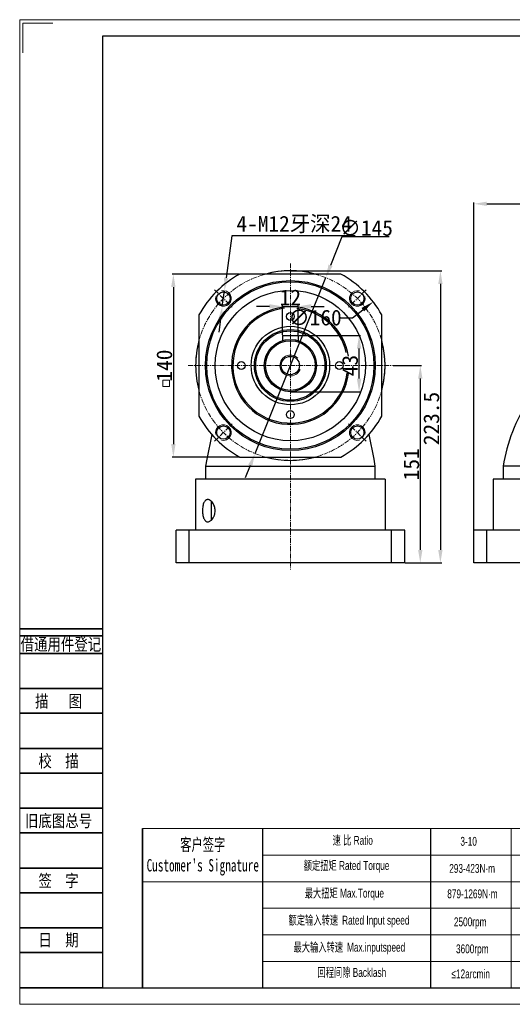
# Model space of a CAD drawing. Header units: millimetres. Extents: x 5817 to 6881, y -553 to 200.
# Tile 1 of 3: x 5817 to 6194, y -553 to 200. Entities that reach past the tile are written whole.
import ezdxf
from ezdxf.enums import TextEntityAlignment as Align

# ---------------------------------------------------------------- set-up
doc = ezdxf.new("R2010")
doc.units = ezdxf.units.MM
doc.linetypes.add('CENTER', pattern=[0.6, 0.375, -0.075, 0.075, -0.075])
for name, color, linetype, lineweight in [('2细线层', 4, 'Continuous', 35), ('6文字层', 3, 'Continuous', 35), ('7标注层', 4, 'Continuous', 35), ('SLD-0', 7, 'Continuous', 18), ('sold', 2, 'Continuous', 15), ('中心', 1, 'CENTER', 9), ('图框_外框线', 7, 'Continuous', 18), ('标注', 3, 'Continuous', 15)]:
    doc.layers.add(name, color=color, linetype=linetype, lineweight=lineweight)
doc.styles.add('宋体', font='txt', dxfattribs={"width": 0.8})
doc.styles.add('标准', font='arial.ttf', dxfattribs={"width": 0.667})
doc.dimstyles.new('机械$0', dxfattribs={"dimtxt": 6, "dimasz": 4, "dimexe": 1, "dimexo": 0.5, "dimgap": 0.4, "dimtad": 1, "dimtoh": 1, "dimzin": 9, "dimdsep": 46, "dimtxsty": 'Standard', "dimcen": 0, "dimazin": 2, "dimtfac": 1, "dimtmove": 0, "dimatfit": 3, "dimfxl": 1, "dimarcsym": 0})
doc.dimstyles.new('机械$3', dxfattribs={"dimtxt": 6, "dimasz": 4, "dimexe": 1, "dimexo": 0.5, "dimgap": 0.4, "dimtad": 1, "dimtih": 1, "dimtoh": 1, "dimzin": 9, "dimdsep": 46, "dimtxsty": 'Standard', "dimcen": 0, "dimazin": 2, "dimtfac": 1, "dimtmove": 0, "dimatfit": 3, "dimfxl": 1, "dimarcsym": 0})

# ---------------------------------------------------------------- blocks, each defined once
blk = doc.blocks.new('*D22')
at = {"layer": 'Defpoints', "color": 0}
for p in [(6519.07, 59.43), (6519.07, -46.28), (6164.07, -192.78)]:
    blk.add_point(p, dxfattribs=at)
at = {"layer": '标注', "color": 0, "lineweight": -2, "ltscale": 0.1}
for p, q in [((6164.07, -192.28), (6164.07, 60.43)), ((6519.07, -45.78), (6519.07, 60.43)), ((6174.07, 59.43), (6509.07, 59.43))]:
    blk.add_line(p, q, dxfattribs=at)
at = {"layer": '标注', "color": 0}
for points in [[(6174.07, 61.09), (6174.07, 57.76), (6164.07, 59.43)], [(6509.07, 57.76), (6509.07, 61.09), (6519.07, 59.43)]]:
    blk.add_solid(points, dxfattribs=at)
at = {"layer": '标注', "color": 0, "insert": (6341.57, 66.29), "char_height": 12, "attachment_point": 5}
blk.add_mtext('355', dxfattribs=at)
blk = doc.blocks.new('*D31')
at = {"layer": 'Defpoints', "color": 0}
for p in [(6023.71, 8.22), (6111.21, -215.28), (6138.56, -215.28)]:
    blk.add_point(p, dxfattribs=at)
at = {"layer": '标注', "color": 0, "lineweight": -2, "ltscale": 0.1}
for p, q in [((6024.21, 8.22), (6139.56, 8.22)), ((6138.56, -1.78), (6138.56, -205.28)), ((6111.71, -215.28), (6139.56, -215.28))]:
    blk.add_line(p, q, dxfattribs=at)
at = {"layer": '标注', "color": 0}
for points in [[(6140.22, -1.78), (6136.89, -1.78), (6138.56, 8.22)], [(6136.89, -205.28), (6140.22, -205.28), (6138.56, -215.28)]]:
    blk.add_solid(points, dxfattribs=at)
at = {"layer": '标注', "color": 0, "insert": (6131.69, -104.78), "char_height": 12, "attachment_point": 5, "rotation": 90}
blk.add_mtext('223.5', dxfattribs=at)
blk = doc.blocks.new('*D32')
at = {"layer": 'Defpoints', "color": 0}
for p in [(6101.87, -64.28), (6111.21, -215.28), (6123.16, -215.28)]:
    blk.add_point(p, dxfattribs=at)
at = {"layer": '标注', "color": 0, "lineweight": -2, "ltscale": 0.1}
for p, q in [((6102.37, -64.28), (6124.16, -64.28)), ((6123.16, -74.28), (6123.16, -205.28)), ((6111.71, -215.28), (6124.16, -215.28))]:
    blk.add_line(p, q, dxfattribs=at)
at = {"layer": '标注', "color": 0}
for points in [[(6124.83, -74.28), (6121.5, -74.28), (6123.16, -64.28)], [(6121.5, -205.28), (6124.83, -205.28), (6123.16, -215.28)]]:
    blk.add_solid(points, dxfattribs=at)
at = {"layer": '标注', "color": 0, "insert": (6116.33, -139.78), "char_height": 12, "attachment_point": 5, "rotation": 90}
blk.add_mtext('151', dxfattribs=at)
blk = doc.blocks.new('*D37')
at = {"layer": 'Defpoints', "color": 0}
for p in [(6029.71, -18.99), (6017.71, -41.28), (6029.71, -41.28)]:
    blk.add_point(p, dxfattribs=at)
at = {"layer": '标注', "color": 0, "lineweight": -2, "ltscale": 0.1}
for p, q in [((6007.71, -18.99), (5997.71, -18.99)), ((6017.71, -40.78), (6017.71, -17.99)), ((6017.71, -18.99), (6029.71, -18.99)), ((6029.71, -40.78), (6029.71, -17.99)), ((6039.71, -18.99), (6049.71, -18.99))]:
    blk.add_line(p, q, dxfattribs=at)
at = {"layer": '标注', "color": 0}
for points in [[(6007.71, -20.66), (6007.71, -17.33), (6017.71, -18.99)], [(6039.71, -17.33), (6039.71, -20.66), (6029.71, -18.99)]]:
    blk.add_solid(points, dxfattribs=at)
at = {"layer": '标注', "color": 0, "insert": (6023.71, -12.16), "char_height": 12, "attachment_point": 5}
blk.add_mtext('12', dxfattribs=at)
blk = doc.blocks.new('*D38')
at = {"layer": 'Defpoints', "color": 0}
for p in [(6029.71, -41.28), (6076.31, -41.28), (6023.71, -84.28)]:
    blk.add_point(p, dxfattribs=at)
at = {"layer": '标注', "color": 0, "lineweight": -2, "ltscale": 0.1}
for p, q in [((6030.21, -41.28), (6077.31, -41.28)), ((6076.31, -74.28), (6076.31, -51.28)), ((6024.21, -84.28), (6077.31, -84.28))]:
    blk.add_line(p, q, dxfattribs=at)
at = {"layer": '标注', "color": 0}
for points in [[(6077.98, -51.28), (6074.64, -51.28), (6076.31, -41.28)], [(6074.64, -74.28), (6077.98, -74.28), (6076.31, -84.28)]]:
    blk.add_solid(points, dxfattribs=at)
at = {"layer": '标注', "color": 0, "insert": (6069.44, -64.28), "char_height": 12, "attachment_point": 5, "rotation": 90}
blk.add_mtext('43', dxfattribs=at)
blk = doc.blocks.new('*D39')
at = {"layer": 'Defpoints', "color": 0}
for p in [(5984.98, 5.72), (5934.15, -134.28), (5984.98, -134.28)]:
    blk.add_point(p, dxfattribs=at)
at = {"layer": '标注', "color": 0, "lineweight": -2, "ltscale": 0.1}
for p, q in [((5984.48, 5.72), (5933.15, 5.72)), ((5934.15, -4.28), (5934.15, -124.28)), ((5984.48, -134.28), (5933.15, -134.28))]:
    blk.add_line(p, q, dxfattribs=at)
at = {"layer": '标注', "color": 0}
for points in [[(5935.81, -4.28), (5932.48, -4.28), (5934.15, 5.72)], [(5932.48, -124.28), (5935.81, -124.28), (5934.15, -134.28)]]:
    blk.add_solid(points, dxfattribs=at)
at = {"layer": '标注', "color": 0, "insert": (5927.28, -64.28), "char_height": 12, "attachment_point": 5, "rotation": 90}
blk.add_mtext('140', dxfattribs=at)
blk = doc.blocks.new('*D40')
at = {"layer": 'Defpoints', "color": 0}
for p in [(6087.11, -15.48), (5960.31, -113.07)]:
    blk.add_point(p, dxfattribs=at)
at = {"layer": '标注', "color": 0, "lineweight": -2, "ltscale": 0.1}
for p, q in [((6071.26, -27.68), (6079.18, -21.58)), ((6061.26, -27.68), (6071.26, -27.68))]:
    blk.add_line(p, q, dxfattribs=at)
at = {"layer": '标注', "color": 0}
blk.add_solid([(6080.2, -22.9), (6078.16, -20.26), (6087.11, -15.48)], dxfattribs=at)
at = {"layer": '标注', "color": 0, "insert": (6042.59, -27.68), "char_height": 12, "attachment_point": 5}
blk.add_mtext('∅160', dxfattribs=at)
blk = doc.blocks.new('*D41')
at = {"layer": 'Defpoints', "color": 0}
for p in [(6050.75, 2.99), (5996.67, -131.55)]:
    blk.add_point(p, dxfattribs=at)
at = {"layer": '标注', "color": 0, "lineweight": -2, "ltscale": 0.1}
for p, q in [((6063.23, 34.07), (6054.47, 12.27)), ((6099.36, 34.07), (6063.23, 34.07)), ((5996.67, -131.55), (6050.75, 2.99)), ((5992.94, -140.83), (5989.21, -150.1))]:
    blk.add_line(p, q, dxfattribs=at)
at = {"layer": '标注', "color": 0}
for points in [[(6052.93, 12.89), (6056.02, 11.65), (6050.75, 2.99)], [(5994.49, -141.45), (5991.4, -140.2), (5996.67, -131.55)]]:
    blk.add_solid(points, dxfattribs=at)
at = {"layer": '标注', "color": 0, "insert": (6081.8, 40.9), "char_height": 12, "attachment_point": 5}
blk.add_mtext('∅145', dxfattribs=at)
blk = doc.blocks.new('*D42')
at = {"layer": 'Defpoints', "color": 0}
for p in [(5973.26, -7.07), (5971.63, -18.96)]:
    blk.add_point(p, dxfattribs=at)
at = {"layer": '标注', "color": 0, "lineweight": -2, "ltscale": 0.1}
for p, q in [((5979.03, 34.89), (5974.62, 2.84)), ((6073.21, 34.89), (5979.03, 34.89)), ((5971.63, -18.96), (5973.26, -7.07)), ((5970.26, -28.86), (5968.9, -38.77))]:
    blk.add_line(p, q, dxfattribs=at)
at = {"layer": '标注', "color": 0}
for points in [[(5972.97, 3.07), (5976.27, 2.61), (5973.26, -7.07)], [(5971.92, -29.09), (5968.61, -28.64), (5971.63, -18.96)]]:
    blk.add_solid(points, dxfattribs=at)
at = {"layer": '标注', "color": 0, "insert": (6026.62, 43.56), "char_height": 12, "attachment_point": 5}
blk.add_mtext('4-M12牙深24', dxfattribs=at)

msp = doc.modelspace()

# ---------------------------------------------------------------- linework, layer by layer
at = {"linetype": 'Continuous'}
for p, q in [((6062.438, 5.724), (5984.979, 5.724)), ((5953.709, -25.547), (5953.709, -103.006)), ((6093.709, -103.006), (6093.709, -25.547)), ((6017.709, -41.276), (6017.709, -45.198)), ((6017.709, -41.276), (6029.709, -41.276)), ((6029.709, -41.276), (6029.709, -45.198)), ((5984.979, -134.276), (6062.438, -134.276)), ((5958.709, -141.276), (5958.709, -151.276)), ((5958.709, -141.276), (6088.709, -141.276)), ((6088.709, -151.276), (6088.709, -141.276)), ((6186.57, -141.304), (6186.57, -151.276)), ((6316.57, -141.304), (6186.57, -141.304)), ((5991.595, -151.276), (5951.209, -151.276)), ((5951.209, -151.276), (5951.209, -190.276)), ((6023.709, -151.276), (5991.595, -151.276)), ((6055.822, -151.276), (6023.709, -151.276)), ((6096.209, -151.276), (6055.822, -151.276)), ((6096.209, -151.276), (6096.209, -190.276)), ((6324.07, -151.276), (6179.07, -151.276)), ((6179.07, -151.276), (6179.07, -190.276)), ((5963.429, -175.276), (5963.429, -168.181)), ((5963.429, -182.32), (5963.429, -175.276)), ((5936.209, -215.276), (5936.209, -190.276)), ((6111.209, -190.276), (5936.209, -190.276)), ((5946.209, -215.276), (5946.209, -190.276)), ((6101.209, -215.276), (6101.209, -190.276)), ((6111.209, -215.276), (6111.209, -190.276)), ((6339.07, -190.276), (6164.07, -190.276)), ((6164.07, -215.276), (6164.07, -190.276)), ((6174.07, -215.276), (6174.07, -190.276)), ((6111.209, -215.276), (5936.209, -215.276)), ((6339.07, -215.276), (6164.07, -215.276))]:
    msp.add_line(p, q, dxfattribs=at)
for p, q in [((6002.406, -418.416), (6002.406, -540.14)), ((6130.89, -418.416), (6130.89, -540.14))]:
    msp.add_line(p, q)
at = {"linetype": 'Continuous', "flags": 128}
for points in [[(5963.509, -116.965), (5959.654, -135.829), (5958.709, -141.304)], [(6088.709, -141.304), (6087.763, -135.83), (6083.908, -116.965)]]:
    msp.add_lwpolyline(points, dxfattribs=at)
at = {"linetype": 'Continuous'}
for centre, radius in [((6023.709, -64.276), 65), ((6023.709, -64.276), 64), ((6023.709, -64.276), 57.5), ((5972.443, -13.011), 5.1), ((6074.974, -13.011), 5.1), ((6023.709, -26.776), 3), ((6023.709, -64.276), 30), ((6023.709, -64.276), 27.5), ((6023.709, -64.276), 26.5), ((6023.709, -64.276), 20), ((6023.709, -64.276), 19), ((6023.709, -64.276), 7), ((5986.209, -64.276), 3), ((6061.209, -64.276), 3), ((6023.709, -101.776), 3), ((5972.443, -115.542), 5.1), ((6074.974, -115.542), 5.1)]:
    msp.add_circle(centre, radius, dxfattribs=at)
for centre, radius, start, end in [((6023.709, -64.276), 72.5, 74.909815, 105.090185), ((6023.709, -64.276), 80, 118.955024, 151.044976), ((6023.709, -64.276), 80, 28.955024, 61.044976), ((6023.709, -64.276), 45, 96.641904, 352.386634), ((6023.709, -64.276), 44, 95.693508, 352.350417), ((6023.709, -64.276), 44, 13.182592, 83.576392), ((6023.709, -64.276), 45, 9.079456, 82.951431), ((6023.709, -64.276), 72.5, 164.909815, 180), ((6023.709, -64.276), 72.5, 344.909815, 15.090185), ((6023.709, -64.276), 72.5, 180, 195.090185), ((6305.26, -158.986), 120, 145.327529, 171.526194), ((6023.709, -64.276), 80, 208.955024, 241.044976), ((6023.709, -64.276), 80, 298.955024, 331.044976), ((6023.709, -64.276), 72.5, 254.909815, 285.090185)]:
    msp.add_arc(centre, radius, start, end, dxfattribs=at)
msp.add_open_spline([(5966.095, -175.276), (5966.095, -175.883), (5966.045, -176.475), (5965.905, -177.343), (5965.846, -177.631), (5965.709, -178.19), (5965.631, -178.46), (5965.459, -178.985), (5965.364, -179.238), (5965.159, -179.73), (5965.048, -179.968), (5964.7, -180.648), (5964.447, -181.058), (5964.041, -181.615), (5963.902, -181.792), (5963.618, -182.12), (5963.475, -182.273), (5963.038, -182.7), (5962.739, -182.942), (5962.129, -183.34), (5961.825, -183.492), (5961.222, -183.707), (5960.922, -183.769), (5960.327, -183.798), (5960.039, -183.763), (5959.484, -183.598), (5959.216, -183.467), (5958.83, -183.19), (5958.703, -183.084), (5958.461, -182.849), (5958.344, -182.72), (5958.007, -182.295), (5957.799, -181.964), (5957.513, -181.389), (5957.422, -181.183), (5957.253, -180.755), (5957.174, -180.531), (5957.028, -180.065), (5956.96, -179.822), (5956.835, -179.317), (5956.778, -179.053), (5956.626, -178.237), (5956.55, -177.674), (5956.447, -176.509), (5956.42, -175.901), (5956.419, -174.703), (5956.443, -174.107), (5956.544, -172.925), (5956.619, -172.359), (5956.818, -171.278), (5956.944, -170.76), (5957.237, -169.817), (5957.404, -169.388), (5957.786, -168.611), (5957.995, -168.276), (5958.333, -167.846), (5958.451, -167.715), (5958.694, -167.477), (5958.82, -167.37), (5959.206, -167.092), (5959.474, -166.959), (5959.895, -166.832), (5960.039, -166.802), (5960.329, -166.768), (5960.475, -166.763), (5960.917, -166.783), (5961.217, -166.845), (5961.674, -167.006), (5961.827, -167.073), (5962.133, -167.226), (5962.284, -167.314), (5962.736, -167.61), (5963.034, -167.85), (5963.473, -168.278), (5963.618, -168.432), (5963.902, -168.762), (5964.04, -168.936), (5964.442, -169.488), (5964.694, -169.894), (5965.155, -170.793), (5965.367, -171.292), (5965.627, -172.079), (5965.706, -172.349), (5965.843, -172.906), (5965.902, -173.194), (5966.045, -174.071), (5966.095, -174.67), (5966.095, -175.276)], degree=3, knots=[0, 0, 0, 0, 0.03125, 0.03125, 0.046875, 0.046875, 0.0625, 0.0625, 0.078125, 0.078125, 0.09375, 0.09375, 0.125, 0.125, 0.140625, 0.140625, 0.15625, 0.15625, 0.1875, 0.1875, 0.21875, 0.21875, 0.25, 0.25, 0.28125, 0.28125, 0.3125, 0.3125, 0.328125, 0.328125, 0.34375, 0.34375, 0.375, 0.375, 0.390625, 0.390625, 0.40625, 0.40625, 0.421875, 0.421875, 0.4375, 0.4375, 0.46875, 0.46875, 0.5, 0.5, 0.53125, 0.53125, 0.5625, 0.5625, 0.59375, 0.59375, 0.625, 0.625, 0.65625, 0.65625, 0.671875, 0.671875, 0.6875, 0.6875, 0.71875, 0.71875, 0.734375, 0.734375, 0.75, 0.75, 0.78125, 0.78125, 0.796875, 0.796875, 0.8125, 0.8125, 0.84375, 0.84375, 0.859375, 0.859375, 0.875, 0.875, 0.90625, 0.90625, 0.9375, 0.9375, 0.953125, 0.953125, 0.96875, 0.96875, 1, 1, 1, 1], dxfattribs=at)
at = {"layer": '2细线层'}
for p, q in [((5816.897, -265.612), (5879.904, -265.612)), ((5816.897, -270.995), (5879.904, -270.995)), ((5816.897, -284.451), (5879.904, -284.451)), ((5816.897, -311.363), (5879.904, -311.363)), ((5816.897, -330.202), (5879.904, -330.202)), ((5816.897, -357.114), (5879.904, -357.114)), ((5816.897, -375.953), (5879.904, -375.953)), ((5816.897, -402.866), (5879.904, -402.866)), ((5816.897, -421.704), (5879.904, -421.704)), ((5816.897, -448.617), (5879.904, -448.617)), ((5816.897, -467.455), (5879.904, -467.455)), ((5816.897, -494.368), (5879.904, -494.368)), ((5816.897, -513.207), (5879.904, -513.207)), ((5816.897, -540.119), (5879.904, -540.119))]:
    msp.add_line(p, q, dxfattribs=at)
at = {"layer": '7标注层', "color": 0}
msp.add_line((5910.585, -418.416), (5910.585, -540.119), dxfattribs=at)
at = {"layer": 'SLD-0'}
msp.add_line((6192.795, -418.416), (6192.795, -540.105), dxfattribs=at)
at = {"layer": 'sold', "linetype": 'Continuous'}
for centre, radius, start, end in [((5972.443, -13.011), 6, 165, 105), ((6074.974, -13.011), 6, 75, 15), ((6023.709, -64.276), 8, 44.347909, 337.448424), ((5972.443, -115.542), 6, 255, 195), ((6074.974, -115.542), 6, 345, 285)]:
    msp.add_arc(centre, radius, start, end, dxfattribs=at)
at = {"layer": '中心', "ltscale": 10}
for p, q in [((6023.709, 13.892), (6023.709, -220.233)), ((5965.761, -6.329), (5979.125, -19.693)), ((6081.656, -6.329), (6068.292, -19.693)), ((5945.544, -64.276), (6101.873, -64.276)), ((5965.761, -122.224), (5979.125, -108.86)), ((6081.656, -122.224), (6068.292, -108.86))]:
    msp.add_line(p, q, dxfattribs=at)
msp.add_circle((6023.709, -64.276), 72.5, dxfattribs=at)
at = {"layer": '图框_外框线'}
for p, q in [((5910.585, -418.416), (6868.74, -418.416)), ((6002.406, -438.722), (6540.909, -438.722)), ((5910.585, -459.028), (6868.74, -459.028)), ((6002.406, -479.335), (6868.74, -479.335)), ((6002.406, -499.641), (6868.74, -499.641)), ((6002.406, -519.947), (6868.74, -519.947))]:
    msp.add_line(p, q, dxfattribs=at)
at = {"layer": '图框_外框线', "color": 3}
msp.add_lwpolyline([(5816.517, -552.796), (6881.417, -552.796), (6881.417, 200.24), (5816.517, 200.24)], close=True, dxfattribs=at)
msp.add_lwpolyline([(5819.052, 174.885), (5819.052, 197.705), (5841.872, 197.705)], dxfattribs=at)
at = {"layer": '图框_外框线', "color": 3, "lineweight": 25}
msp.add_lwpolyline([(5879.904, -540.119), (6868.74, -540.119), (6868.74, 187.563), (5879.904, 187.563)], close=True, dxfattribs=at)
at = {"layer": '标注', "ltscale": 0.1}
msp.add_lwpolyline([(5926.041, -75.55), (5931.304, -75.55), (5931.304, -80.377), (5926.041, -80.377)], close=True, dxfattribs=at)

# ---------------------------------------------------------------- texts
at = {"layer": '6文字层', "color": 3, "style": '宋体', "width": 0.8}
for s, p in [('借通用件登记', (5848.059, -277.366)), ('描   图', (5846.263, -320.783)), ('校  描', (5846.263, -366.534)), ('旧底图总号', (5846.263, -412.285)), ('签  字', (5846.263, -458.036)), ('日  期', (5846.28, -503.519))]:
    msp.add_text(s, height=9.4194, dxfattribs=at).set_placement(p, align=Align.MIDDLE)
at = {"layer": 'SLD-0', "color": 1, "attachment_point": 2, "style": '标准'}
for s, insert, char_height, width in [("{\\fSimSun|b1|i0|c134|p2;客户签字\\PCustomer's Signature}", (5956.654, -425.929), 9.47625, 117.88553), ('速 比 Ratio', (6071.462, -423.999), 6.7688, 55.30685), ('3-10', (6160.17, -424.78), 6.7688, 28.77931), ('{\\fSimSun|b0|i0|c134|p2;额定扭矩} Rated Torque', (6066.704, -443.255), 6.76875, 76.00511), ('293-423N·m', (6162.855, -445.475), 6.7688, 28.77931), ('{\\fSimSun|b0|i0|c134|p2;最大扭矩} Max.Torque', (6065.039, -464.412), 6.76875, 87.42468), ('879-1269N·m', (6163.095, -464.918), 6.76875, 28.77931), ('{\\fSimSun|b0|i0|c134|p2;额定输入转速 }Rated Input speed', (6068.608, -485.094), 6.76875, 124.53873), ('2500rpm', (6161.341, -486.326), 6.7688, 28.77931), ('{\\fSimSun|b0|i0|c134|p2;最大输入转速 }Max.inputspeed ', (6068.845, -505.776), 6.76875, 114.54652), ('3600rpm', (6162.956, -506.994), 6.7688, 51.94635), ('回程间隙 Backlash', (6070.749, -525.032), 6.76875, 55.30685), ('≤12arcmin ', (6161.718, -526.153), 6.7688, 28.77931)]:
    msp.add_mtext(s, dxfattribs=dict(at, insert=insert, char_height=char_height, width=width))

# ---------------------------------------------------------------- dimensions: what is measured, and where the dimension line sits
at = {"layer": '标注', "ltscale": 0.1}
for base, p1, p2, picture, middle in [((6519.07, 59.427), (6164.07, -192.776), (6519.07, -46.276), '*D22', (6341.57, 59.427)), ((6029.709, -18.992), (6017.709, -41.276), (6029.709, -41.276), '*D37', (6023.709, -18.992))]:
    dim = msp.add_linear_dim(base=base, p1=p1, p2=p2, dimstyle='机械$0', override={"dimtxt": 12, "dimasz": 10, "dimgap": 1, "dimcen": 10}, dxfattribs=at)
    dim.commit()
    dim.dimension.update_dxf_attribs({"geometry": picture, "text_midpoint": middle, "dimtype": 160})
dim = msp.add_diameter_dim_2p(p1=(5971.626, -18.955), p2=(5973.26, -7.067), text='4-M12牙深24', dimstyle='机械$3', override={"dimtxt": 12, "dimasz": 10, "dimgap": 1, "dimcen": 10}, dxfattribs=at)
dim.commit()
dim.dimension.update_dxf_attribs({"geometry": '*D42', "text_midpoint": (6026.619, 34.885), "dimtype": 163})
for p1, p2, picture, middle in [((5996.672, -131.547), (6050.745, 2.994), '*D41', (6081.799, 34.07)), ((5960.311, -113.07), (6087.106, -15.483), '*D40', (6042.592, -27.682))]:
    dim = msp.add_diameter_dim_2p(p1=p1, p2=p2, dimstyle='机械$3', override={"dimtxt": 12, "dimasz": 10, "dimgap": 1, "dimcen": 10}, dxfattribs=at)
    dim.commit()
    dim.dimension.update_dxf_attribs({"geometry": picture, "text_midpoint": middle, "dimtype": 163})
for base, p1, p2, picture, middle in [((6138.557, -215.276), (6023.709, 8.224), (6111.209, -215.276), '*D31', (6138.557, -104.776)), ((5934.147, -134.276), (5984.979, 5.724), (5984.979, -134.276), '*D39', (5934.147, -64.276)), ((6076.309, -41.276), (6023.709, -84.276), (6029.709, -41.276), '*D38', (6076.309, -64.276)), ((6123.163, -215.276), (6101.873, -64.276), (6111.209, -215.276), '*D32', (6123.163, -139.776))]:
    dim = msp.add_linear_dim(base=base, p1=p1, p2=p2, angle=90, dimstyle='机械$0', override={"dimtxt": 12, "dimasz": 10, "dimgap": 1, "dimcen": 10}, dxfattribs=at)
    dim.commit()
    dim.dimension.update_dxf_attribs({"geometry": picture, "text_midpoint": middle, "dimtype": 160})

doc.saveas('drawing.dxf')
